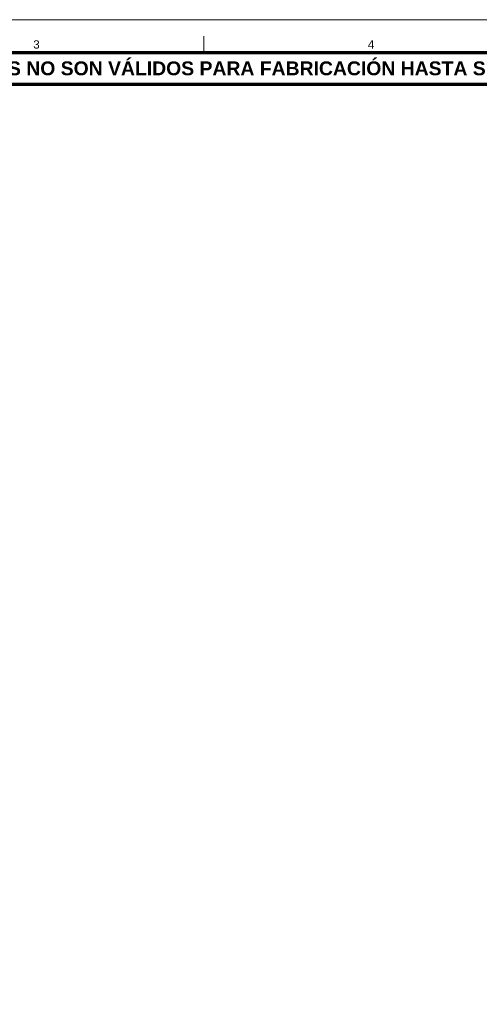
# Model space of a CAD drawing. Header units: millimetres. Extents: x 0 to 841, y 0 to 594.
# Tile 252 of 256: x 268 to 408, y 295 to 594. Entities that reach past the tile are written whole.
import ezdxf
from ezdxf.enums import TextEntityAlignment as Align

# ---------------------------------------------------------------- set-up
doc = ezdxf.new("R2010")
doc.units = ezdxf.units.MM
for name, color, linetype, lineweight in [('FINA', 7, 'CONTINUOUS', 18), ('MARCO', 7, 'CONTINUOUS', 70), ('TXT', 7, 'CONTINUOUS', 25)]:
    doc.layers.add(name, color=color, linetype=linetype, lineweight=lineweight)
doc.styles.add('STD', font='LiberationSans-Regular.ttf')
doc.styles.add('STDB', font='LiberationSans-Bold.ttf')

msp = doc.modelspace()

# ---------------------------------------------------------------- linework, layer by layer
at = {"layer": 'FINA'}
msp.add_line((324.12, 584), (324.12, 589), dxfattribs=at)
msp.add_lwpolyline([(0, 0), (841, 0), (841, 594), (0, 594)], close=True, dxfattribs=at)
at = {"layer": 'MARCO'}
for points in [[(20, 10), (831, 10), (831, 584), (20, 584)], [(20, 574.5), (831, 574.5), (831, 584), (20, 584)]]:
    msp.add_lwpolyline(points, close=True, dxfattribs=at)

# ---------------------------------------------------------------- texts
at = {"layer": 'TXT'}
for s, height, style, p in [('3', 2.5, 'STD', (273.44, 586.5)), ('4', 2.5, 'STD', (374.81, 586.5)), ('ESTOS PLANOS NO SON VÁLIDOS PARA FABRICACIÓN HASTA SU REVISIÓN Y APROBACIÓN POR UN INGENIERO CALCULISTA HABILITADO.', 4.2, 'STDB', (425.5, 579.25))]:
    msp.add_text(s, height=height, dxfattribs=dict(at, style=style)).set_placement(p, align=Align.MIDDLE_CENTER)

doc.saveas('drawing.dxf')
